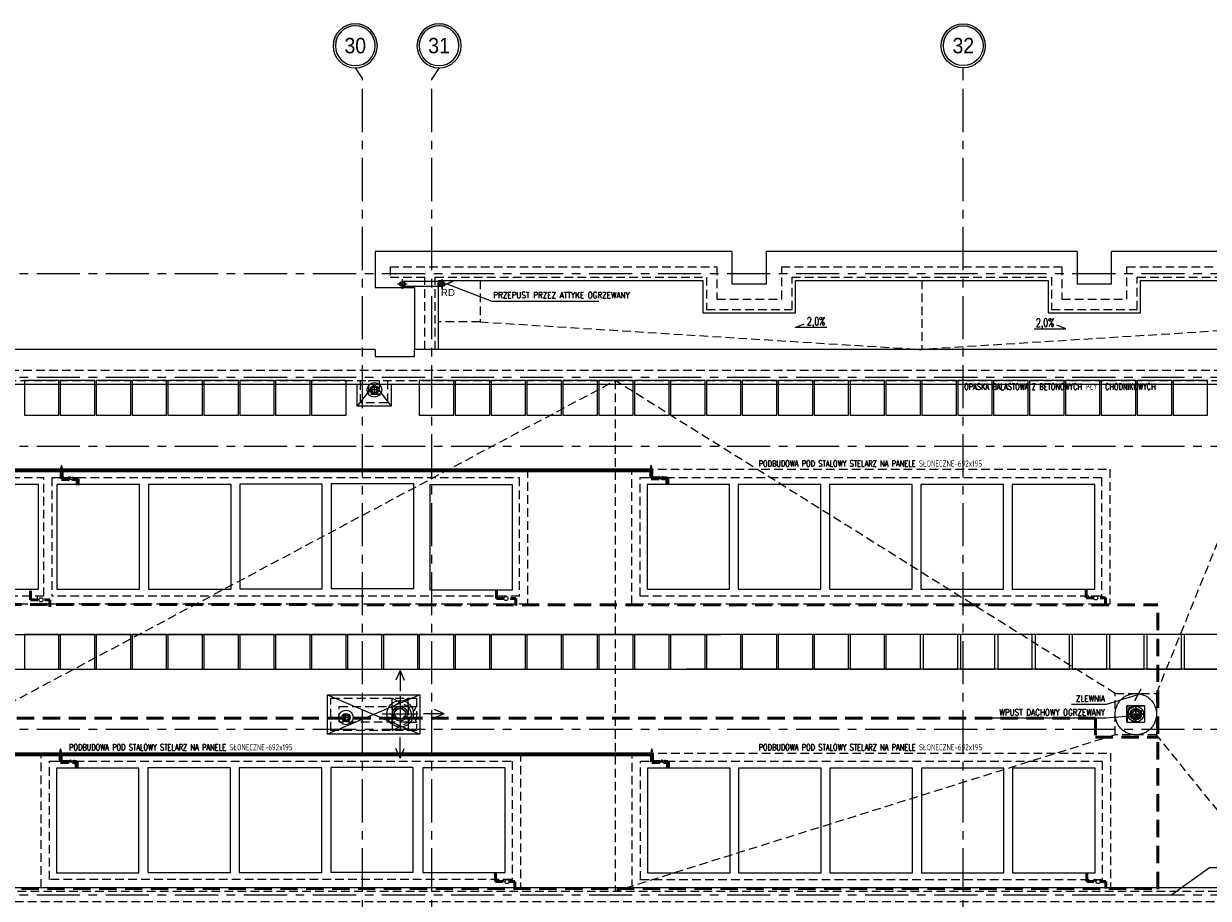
# Model space of a CAD drawing. Extents: x 41755 to 123924, y -112333 to 86187.
# Tile 43 of 256: x 109090 to 110806, y -97251 to -95984. Entities that reach past the tile are written whole.
import ezdxf
from ezdxf.enums import TextEntityAlignment as Align

# ---------------------------------------------------------------- set-up
doc = ezdxf.new("R2010")
doc.units = 0
doc.header["$LTSCALE"] = 50
for name, pattern in [('00-inst$0$DASHDOT', [1, 0.5, -0.25, 0, -0.25]), ('ACAD_ISO02W100', [15, 12, -3]), ('ACAD_ISO10W100', [18.5, 12, -3, 0.5, -3]), ('CENTER', [2, 1.25, -0.25, 0.25, -0.25]), ('DASHDOT2', [12.7, 6.35, -3.175, 0, -3.175]), ('DASHED', [0.75, 0.5, -0.25])]:
    doc.linetypes.add(name, pattern=pattern)
doc.layers.get('0').update_dxf_attribs({"color": 101, "linetype": 'CONTINUOUS'})
for name, color, linetype, lineweight in [('2DH_PLS_glp', 202, 'DASHED', 50), ('2DH_PLS_glz', 86, 'CONTINUOUS', 70), ('2DH_SYM', 41, 'CONTINUOUS', 18)]:
    doc.layers.add(name, color=color, linetype=linetype, lineweight=lineweight)
for name, color, linetype in [('FLUID-W10', 7, 'CONTINUOUS'), ('Ins-kan', 54, 'CONTINUOUS'), ('Ins-went', 141, 'CONTINUOUS'), ('Ins-wod', 4, 'CONTINUOUS'), ('KOLEKTORY_BMK_SOLAR_2_51', 1, 'CONTINUOUS'), ('Opis-spadki', 61, 'CONTINUOUS'), ('Os-osie glowne', 1, 'CENTER'), ('Os-osie-opis', 16, 'CONTINUOUS'), ('Pzt-chodniki-hatch', 252, 'CONTINUOUS'), ('Sch-opis', 51, 'CONTINUOUS'), ('W-idok', 8, 'CONTINUOUS'), ('W-izol-w', 144, 'CONTINUOUS'), ('W-otwor-strop', 1, 'CONTINUOUS'), ('W-widok-spadki', 61, 'CONTINUOUS')]:
    doc.layers.add(name, color=color, linetype=linetype)
doc.styles.add('CP_ATTR', font='ROMANS.SHX')
doc.styles.add('dwg_opis duży', font='ARIAL.TTF', dxfattribs={"width": 0.9})
doc.styles.add('ROMANS', font='romans', dxfattribs={"width": 0.85})
doc.styles.add('TYTUL2', font='ARIAL.TTF')
doc.dimstyles.new('CHMIELNA', dxfattribs={"dimscale": 3.5, "dimtxt": 4, "dimasz": 1.5, "dimexe": 3, "dimexo": 0, "dimgap": 1, "dimtad": 1, "dimdec": 1, "dimrnd": 0.5, "dimzin": 12, "dimdsep": 46, "dimtxsty": 'ROMANS', "dimblk": 'DIMTICK', "dimcen": 0.09, "dimse1": 1, "dimse2": 1, "dimclrd": 143, "dimclrt": 53, "dimadec": 0, "dimazin": 0, "dimtfac": 1, "dimtdec": 1, "dimtix": 1, "dimtmove": 2, "dimatfit": 2, "dimldrblk": 'ARCHTICK', "dimfxl": 0, "dimtolj": 1, "dimtzin": 0, "dimarcsym": 0})

# ---------------------------------------------------------------- blocks, each defined once
blk = doc.blocks.new('_gkjgskfjgkdfh')
at = {"linetype": 'DASHDOT2', "ltscale": 0.5}
for points in [[(-7, 0), (7, 0)], [(0, -7), (0, 7)], [(0, 0), (0, -7)]]:
    blk.add_lwpolyline(points, dxfattribs=at)
at = {"ltscale": 2}
for radius in [3.75, 3.25]:
    blk.add_circle((0, 0), radius, dxfattribs=at)
blk = doc.blocks.new('SPADKI')
at = {"ltscale": 25}
blk.add_lwpolyline([(0, 0), (0, -70), (-8, -50), (-8, -50)], dxfattribs=at)
at = {"ltscale": 25, "style": 'ROMANS', "width": 0.7}
blk.add_attdef('SP%', text='', height=18, rotation=90, dxfattribs=at).set_placement((-4.9, -24), align=Align.CENTER)
blk = doc.blocks.new('_opis_osi_liczbowy')
blk.add_hatch(color=256).paths.add_polyline_path([(32, 32), (32, 28.8, -1), (32, -28.8), (32, -32, 1)])
for radius in [32, 28.8]:
    blk.add_circle((32, 0), radius)
at = {"style": 'dwg_opis duży', "width": 0.9}
blk.add_attdef('AXNAMEH', text='', height=22.4, rotation=90, dxfattribs=at).set_placement((32, 0), align=Align.MIDDLE_CENTER)
blk = doc.blocks.new('DIMTICK')
for p, q in [((-1, 0), (1, 0)), ((0, 1), (0, -1))]:
    blk.add_line(p, q)
at = {"const_width": 0.141}
blk.add_lwpolyline([(0.71, 0.71), (-0.71, -0.71)], dxfattribs=at)
blk = doc.blocks.new('CPHS_858')
for p, q in [((0, 0.75), (-0.15, 0.35)), ((-0.15, 0.35), (0.15, 0.35)), ((0.15, 0.35), (0, 0.75)), ((0, 0), (0, 0.35))]:
    blk.add_line(p, q)
blk.add_solid([(-0.15, 0.35), (0, 0.75), (0.15, 0.35)])
at = {"linetype": 'ByBlock', "style": 'CP_ATTR', "flags": 9}
for tag in ['OTHER', 'WEIGHT', 'VOLTAGE', 'POWER', 'FLOW', 'TEMPERATURE', 'PN', 'DN', 'CHARACTER', 'ORDER-NO', 'PRODUCT-TYPE', 'ARTICLE', 'PRODUCER', 'NUMBER', 'GROUP', 'NAME']:
    blk.add_attdef(tag, text='', height=0.00005, dxfattribs=at).set_placement((-0.09, -0.02), align=Align.MIDDLE_LEFT)
blk = doc.blocks.new('CPHS_873')
for p, q in [((0, 0.3), (0, 0.5)), ((0, 0.5), (0.4, 0.5))]:
    blk.add_line(p, q)
blk.add_circle((0, 0), 0.3)
at = {"linetype": 'ByBlock', "style": 'CP_ATTR', "flags": 9}
for tag in ['OTHER', 'WEIGHT', 'VOLTAGE', 'POWER', 'FLOW', 'TEMPERATURE', 'PN', 'DN', 'CHARACTER', 'ORDER-NO', 'PRODUCT-TYPE', 'ARTICLE', 'PRODUCER', 'NUMBER', 'GROUP', 'NAME']:
    blk.add_attdef(tag, text='', height=0.00005, dxfattribs=at).set_placement((-0.09, -0.02), align=Align.MIDDLE_LEFT)
blk = doc.blocks.new('CPHS_009')
for p, q in [((-0.5, 0.25), (0.5, -0.25)), ((0.5, 0.25), (-0.5, -0.25)), ((-0.5, -0.25), (-0.5, 0.25)), ((-0.2, 0.1), (0, 0.3)), ((0, 0.3), (0.2, 0.1)), ((0.5, -0.25), (0.5, 0.25))]:
    blk.add_line(p, q)
at = {"linetype": 'ByBlock', "style": 'CP_ATTR', "flags": 9}
for tag in ['NAME', 'GROUP', 'NUMBER', 'PRODUCER', 'ARTICLE', 'PRODUCT-TYPE', 'ORDER-NO', 'CHARACTER', 'DN', 'PN', 'TEMPERATURE', 'FLOW', 'POWER', 'VOLTAGE', 'WEIGHT', 'OTHER']:
    blk.add_attdef(tag, text='', height=0.00005, dxfattribs=at).set_placement((-0.09, -0.02), align=Align.MIDDLE_LEFT)
blk = doc.blocks.new('_kgjdskfgjkfh')
at = {"linetype": 'ACAD_ISO10W100'}
for p, q in [((10, 0), (-10, 0)), ((0, 10), (0, -10))]:
    blk.add_line(p, q, dxfattribs=at)
at = {"linetype": 'Continuous', "ltscale": 7}
for p, q in [((-8, 0), (-5, 0)), ((-7.6, 2.5), (-4.8, 1.5)), ((-6.5, 4.7), (-4, 2.9)), ((-4.7, 6.5), (-2.9, 4)), ((-2.5, 7.6), (-1.5, 4.8)), ((0, 8), (0, 5)), ((2.5, 7.6), (1.5, 4.8)), ((4.7, 6.5), (2.9, 4)), ((6.5, 4.7), (4, 2.9)), ((7.6, 2.5), (4.8, 1.5)), ((8, 0), (5, 0)), ((-7.6, -2.5), (-4.8, -1.5)), ((-6.5, -4.7), (-4, -2.9)), ((-4.7, -6.5), (-2.9, -4)), ((-2.5, -7.6), (-1.5, -4.8)), ((0, -8), (0, -5)), ((2.5, -7.6), (1.5, -4.8)), ((4.7, -6.5), (2.9, -4)), ((6.5, -4.7), (4, -2.9)), ((7.6, -2.5), (4.8, -1.5))]:
    blk.add_line(p, q, dxfattribs=at)
at = {"linetype": 'ACAD_ISO02W100'}
blk.add_circle((0, 0), 30, dxfattribs=at)
at = {"linetype": 'Continuous', "ltscale": 7}
for radius in [8, 5]:
    blk.add_circle((0, 0), radius, dxfattribs=at)
blk = doc.blocks.new('_kdjkgjksjhgkfhh')
for p, q in [((-11.2, 0), (11.2, 0)), ((0, 11.2), (0, -11.2))]:
    blk.add_line(p, q)
for radius in [11.3, 8.25]:
    blk.add_circle((0, 0), radius)
blk = doc.blocks.new('*U2906')
at = {"color": 0, "linetype": 'ByBlock', "lineweight": -2, "ltscale": 2}
blk.add_circle((0, 0), 80, dxfattribs=at)
at = {"color": 4, "linetype": 'DASHED', "ltscale": 2}
blk.add_ellipse((0, 0), major_axis=(0, 80), ratio=0.75, start_param=0, end_param=3.141593, dxfattribs=at)
blk = doc.blocks.new('_STRZAŁKA_WENT')
for q in [(-6, -14), (0, -30.2), (6, -14)]:
    blk.add_line((0, 0), q)

msp = doc.modelspace()

# ---------------------------------------------------------------- hatches: boundary and pattern name
at = {"layer": 'W-otwor-strop'}
for points in [[(109646.966, -96972.971), (109623.966, -96972.971), (109623.966, -96995.824), (109627.966, -96976.971)], [(110713.966, -96971.824), (110690.966, -96974.824), (110687.966, -96995.824), (110687.966, -96971.824)]]:
    msp.add_hatch(color=256, dxfattribs=at).paths.add_polyline_path(points)

# ---------------------------------------------------------------- linework, layer by layer
at = {"layer": '2DH_PLS_glp'}
for p, q in [((109099.888, -96805.346), (109099.888, -96813.426)), ((109099.888, -96806.539), (109099.888, -96818.426)), ((109775.014, -96803.398), (109775.014, -96811.478)), ((109775.014, -96804.591), (109775.014, -96816.478)), ((109775.014, -96816.478), (109785.373, -96816.478)), ((109795.373, -96816.478), (109802.876, -96816.478)), ((109802.876, -96816.478), (109802.876, -96826.425)), ((110629.106, -96802.555), (110629.106, -96810.636)), ((110629.106, -96803.748), (110629.106, -96815.636)), ((110629.106, -96815.636), (110639.465, -96815.636)), ((110649.465, -96815.636), (110656.968, -96815.636)), ((110656.968, -96815.636), (110656.968, -96825.582)), ((106999.388, -96825.165), (110733.028, -96825.582)), ((109099.888, -96818.426), (109110.247, -96818.426)), ((109120.247, -96818.426), (109127.75, -96818.426)), ((109127.75, -96818.426), (109127.75, -96828.373)), ((110733.028, -97237.371), (110733.028, -96825.582)), ((110642.637, -96989.681), (108374.344, -96989.681)), ((110642.637, -96989.681), (110642.637, -97017.169)), ((110642.637, -97017.169), (110733.028, -97017.169)), ((109773.549, -97213.501), (109773.549, -97221.581)), ((109773.549, -97214.694), (109773.549, -97226.581)), ((109773.549, -97226.581), (109783.908, -97226.581)), ((109793.908, -97226.581), (109801.411, -97226.581)), ((109801.411, -97226.581), (109801.411, -97236.528)), ((110629.788, -97213.501), (110629.788, -97221.581)), ((110629.788, -97214.694), (110629.788, -97226.581)), ((110629.788, -97226.581), (110640.147, -97226.581)), ((110650.147, -97226.581), (110657.65, -97226.581)), ((110657.65, -97226.581), (110657.65, -97236.528)), ((103199.28, -97236.528), (110733.028, -97236.528))]:
    msp.add_line(p, q, dxfattribs=at)
at = {"layer": '2DH_PLS_glz'}
for p, q in [((107570.903, -96630.133), (109999.013, -96630.684)), ((109144.922, -96631.527), (109144.922, -96643.008)), ((109144.922, -96643.008), (109156.476, -96643.008)), ((109162.476, -96643.008), (109168.137, -96643.008)), ((109168.137, -96643.008), (109168.137, -96652.237)), ((109999.013, -96630.684), (109999.013, -96642.165)), ((109999.013, -96642.165), (110010.568, -96642.165)), ((110016.568, -96642.165), (110022.228, -96642.165)), ((110022.228, -96642.165), (110022.228, -96651.394)), ((107570.903, -97041.922), (109999.696, -97041.922)), ((109143.457, -97041.63), (109143.457, -97053.111)), ((109143.457, -97053.111), (109155.011, -97053.111)), ((109161.011, -97053.111), (109166.671, -97053.111)), ((109166.671, -97053.111), (109166.671, -97062.34)), ((109999.696, -97041.63), (109999.696, -97053.111)), ((109999.696, -97053.111), (110011.251, -97053.111)), ((110017.251, -97053.111), (110022.911, -97053.111)), ((110022.911, -97053.111), (110022.911, -97062.34))]:
    msp.add_line(p, q, dxfattribs=at)
at = {"layer": 'Ins-kan', "ltscale": 0.5}
for p, q in [((109603.248, -96514.35), (109592.748, -96514.35)), ((109597.998, -96519.6), (109597.998, -96509.1))]:
    msp.add_line(p, q, dxfattribs=at)
at = {"layer": 'Ins-kan', "linetype": '00-inst$0$DASHDOT', "ltscale": 5}
for p, q in [((109556.713, -96994.115), (109556.713, -96983.615)), ((109561.963, -96988.865), (109551.463, -96988.865))]:
    msp.add_line(p, q, dxfattribs=at)
at = {"layer": 'Ins-kan', "ltscale": 0.5}
msp.add_circle((109597.998, -96514.35), 10.574, dxfattribs=at)
at = {"layer": 'Ins-kan'}
msp.add_circle((109556.713, -96988.865), 10.574, dxfattribs=at)
at = {"layer": 'Ins-kan', "ltscale": 0.5, "extrusion": (-7.24454e-71, 9.7811e-55, -1)}
msp.add_ellipse((109597.998, -96514.35), major_axis=(3.712, 3.712), ratio=1, start_param=3.92699082, end_param=10.21017612, dxfattribs=at)
at = {"layer": 'Ins-kan', "ltscale": 0.5, "extrusion": (2.17336e-70, 9.7811e-55, -1)}
msp.add_ellipse((109597.998, -96514.35), major_axis=(2.722, 2.722), ratio=1, start_param=3.92699082, end_param=10.21017612, dxfattribs=at)
at = {"layer": 'Ins-kan', "extrusion": (2.17336e-70, 9.7811e-55, -1)}
for major_axis in [(3.712, 3.712), (2.722, 2.722)]:
    msp.add_ellipse((109556.713, -96988.865), major_axis=major_axis, ratio=1, start_param=3.92699082, end_param=10.21017612, dxfattribs=at)
at = {"layer": 'Ins-went'}
for p, q in [((109635.128, -96957.857), (109635.128, -97005.824)), ((109609.454, -96983.531), (109660.801, -96983.531))]:
    msp.add_line(p, q, dxfattribs=at)
for centre, radius in [((109635.475, -96983.531), 19.183), ((109635.128, -96983.531), 10.56), ((109635.128, -96983.531), 8)]:
    msp.add_circle(centre, radius, dxfattribs=at)
at = {"layer": 'KOLEKTORY_BMK_SOLAR_2_51'}
for points in [[(109111.527, -96802.897), (109111.527, -96651.178), (108991.918, -96651.178), (108991.918, -96802.897)], [(109257.701, -96803.112), (109257.701, -96651.394), (109138.091, -96651.394), (109138.091, -96803.112)], [(109390.33, -96803.112), (109390.33, -96651.394), (109270.72, -96651.394), (109270.72, -96803.112)], [(109522.509, -96802.46), (109522.509, -96650.741), (109402.899, -96650.741), (109402.899, -96802.46)], [(109655.049, -96802.245), (109655.049, -96650.526), (109535.44, -96650.526), (109535.44, -96802.245)], [(109797.912, -96803.748), (109797.912, -96652.029), (109678.302, -96652.029), (109678.302, -96803.748)], [(110112.525, -96803.112), (110112.525, -96651.394), (109992.916, -96651.394), (109992.916, -96803.112)], [(110244.578, -96803.112), (110244.578, -96651.394), (110124.968, -96651.394), (110124.968, -96803.112)], [(110376.757, -96803.112), (110376.757, -96651.394), (110257.147, -96651.394), (110257.147, -96803.112)], [(110509.298, -96802.897), (110509.298, -96651.178), (110389.688, -96651.178), (110389.688, -96802.897)], [(110641.477, -96802.897), (110641.477, -96651.178), (110521.867, -96651.178), (110521.867, -96802.897)], [(109256.969, -97214.058), (109256.969, -97062.34), (109137.359, -97062.34), (109137.359, -97214.058)], [(109389.597, -97213.406), (109389.597, -97061.687), (109269.987, -97061.687), (109269.987, -97213.406)], [(109521.776, -97213.406), (109521.776, -97061.687), (109402.166, -97061.687), (109402.166, -97213.406)], [(109654.317, -97213.191), (109654.317, -97061.472), (109534.707, -97061.472), (109534.707, -97213.191)], [(109787.63, -97213.501), (109787.63, -97061.783), (109668.02, -97061.783), (109668.02, -97213.501)], [(110113.208, -97214.058), (110113.208, -97062.34), (109993.598, -97062.34), (109993.598, -97214.058)], [(110245.26, -97214.058), (110245.26, -97062.34), (110125.65, -97062.34), (110125.65, -97214.058)], [(110377.44, -97214.058), (110377.44, -97062.34), (110257.83, -97062.34), (110257.83, -97214.058)], [(110509.98, -97213.843), (110509.98, -97062.124), (110390.37, -97062.124), (110390.37, -97213.843)], [(110642.159, -97213.843), (110642.159, -97062.124), (110522.55, -97062.124), (110522.55, -97213.843)]]:
    msp.add_lwpolyline(points, close=True, dxfattribs=at)
at = {"layer": 'Os-osie glowne'}
for points in [[(109580.966, -102040.824), (109580.966, -96063.824)], [(109680.966, -102040.824), (109680.966, -96063.824)], [(110450.966, -102040.824), (110450.966, -96063.824)], [(99508.966, -96345.824), (111775.966, -96345.824)], [(99508.966, -96495.824), (111775.966, -96495.824)], [(99508.966, -96595.824), (111775.966, -96595.824)], [(99508.966, -97005.824), (111775.966, -97005.824)], [(99508.966, -97245.824), (111775.966, -97245.824)]]:
    msp.add_lwpolyline(points, dxfattribs=at)
at = {"layer": 'Os-osie-opis'}
for points in [[(109570.306, -96047.824), (109580.966, -96063.824)], [(109691.626, -96047.824), (109680.966, -96063.824)], [(110450.966, -96063.824), (110450.966, -96047.824)]]:
    msp.add_lwpolyline(points, dxfattribs=at)
at = {"layer": 'Pzt-chodniki-hatch'}
for points in [[(109090.966, -96500.824), (109090.966, -96550.824), (109140.966, -96550.824), (109140.966, -96500.824)], [(109142.966, -96500.824), (109142.966, -96550.824), (109192.966, -96550.824), (109192.966, -96500.824)], [(109194.966, -96500.824), (109194.966, -96550.824), (109244.966, -96550.824), (109244.966, -96500.824)], [(109246.966, -96500.824), (109246.966, -96550.824), (109296.966, -96550.824), (109296.966, -96500.824)], [(109298.966, -96500.824), (109298.966, -96550.824), (109348.966, -96550.824), (109348.966, -96500.824)], [(109350.966, -96500.824), (109350.966, -96550.824), (109400.966, -96550.824), (109400.966, -96500.824)], [(109402.966, -96500.824), (109402.966, -96550.824), (109452.966, -96550.824), (109452.966, -96500.824)], [(109454.966, -96500.824), (109454.966, -96550.824), (109504.966, -96550.824), (109504.966, -96500.824)], [(109506.966, -96500.824), (109506.966, -96550.824), (109556.966, -96550.824), (109556.966, -96500.824)], [(109662.966, -96500.824), (109662.966, -96550.824), (109712.966, -96550.824), (109712.966, -96500.824)], [(109714.966, -96500.824), (109714.966, -96550.824), (109764.966, -96550.824), (109764.966, -96500.824)], [(109766.966, -96500.824), (109766.966, -96550.824), (109816.966, -96550.824), (109816.966, -96500.824)], [(109818.966, -96500.824), (109818.966, -96550.824), (109868.966, -96550.824), (109868.966, -96500.824)], [(109870.966, -96500.824), (109870.966, -96550.824), (109920.966, -96550.824), (109920.966, -96500.824)], [(109922.966, -96500.824), (109922.966, -96550.824), (109972.966, -96550.824), (109972.966, -96500.824)], [(109974.966, -96500.824), (109974.966, -96550.824), (110024.966, -96550.824), (110024.966, -96500.824)], [(110026.966, -96500.824), (110026.966, -96550.824), (110076.966, -96550.824), (110076.966, -96500.824)], [(110078.966, -96500.824), (110078.966, -96550.824), (110128.966, -96550.824), (110128.966, -96500.824)], [(110130.966, -96500.824), (110130.966, -96550.824), (110180.966, -96550.824), (110180.966, -96500.824)], [(110182.966, -96500.824), (110182.966, -96550.824), (110232.966, -96550.824), (110232.966, -96500.824)], [(110234.966, -96500.824), (110234.966, -96550.824), (110284.966, -96550.824), (110284.966, -96500.824)], [(110286.966, -96500.824), (110286.966, -96550.824), (110336.966, -96550.824), (110336.966, -96500.824)], [(110338.966, -96500.824), (110338.966, -96550.824), (110388.966, -96550.824), (110388.966, -96500.824)], [(110390.966, -96500.824), (110390.966, -96550.824), (110440.966, -96550.824), (110440.966, -96500.824)], [(110442.966, -96500.824), (110442.966, -96550.824), (110492.966, -96550.824), (110492.966, -96500.824)], [(110494.966, -96500.824), (110494.966, -96550.824), (110544.966, -96550.824), (110544.966, -96500.824)], [(110546.966, -96500.824), (110546.966, -96550.824), (110596.966, -96550.824), (110596.966, -96500.824)], [(110598.966, -96500.824), (110598.966, -96550.824), (110648.966, -96550.824), (110648.966, -96500.824)], [(110650.966, -96500.824), (110650.966, -96550.824), (110700.966, -96550.824), (110700.966, -96500.824)], [(110702.966, -96500.824), (110702.966, -96550.824), (110752.966, -96550.824), (110752.966, -96500.824)], [(110754.966, -96500.824), (110754.966, -96550.824), (110804.966, -96550.824), (110804.966, -96500.824)], [(109090.966, -96868.824), (109090.966, -96918.824), (109140.966, -96918.824), (109140.966, -96868.824)], [(109142.966, -96868.824), (109142.966, -96918.824), (109192.966, -96918.824), (109192.966, -96868.824)], [(109194.966, -96868.824), (109194.966, -96918.824), (109244.966, -96918.824), (109244.966, -96868.824)], [(109246.966, -96868.824), (109246.966, -96918.824), (109296.966, -96918.824), (109296.966, -96868.824)], [(109298.966, -96868.824), (109298.966, -96918.824), (109348.966, -96918.824), (109348.966, -96868.824)], [(109350.966, -96868.824), (109350.966, -96918.824), (109400.966, -96918.824), (109400.966, -96868.824)], [(109402.966, -96868.824), (109402.966, -96918.824), (109452.966, -96918.824), (109452.966, -96868.824)], [(109454.966, -96868.824), (109454.966, -96918.824), (109504.966, -96918.824), (109504.966, -96868.824)], [(109506.966, -96868.824), (109506.966, -96918.824), (109556.966, -96918.824), (109556.966, -96868.824)], [(109558.966, -96868.824), (109558.966, -96918.824), (109608.966, -96918.824), (109608.966, -96868.824)], [(109610.966, -96868.824), (109610.966, -96918.824), (109660.966, -96918.824), (109660.966, -96868.824)], [(109662.966, -96868.824), (109662.966, -96918.824), (109712.966, -96918.824), (109712.966, -96868.824)], [(109714.966, -96868.824), (109714.966, -96918.824), (109764.966, -96918.824), (109764.966, -96868.824)], [(109766.966, -96868.824), (109766.966, -96918.824), (109816.966, -96918.824), (109816.966, -96868.824)], [(109818.966, -96868.824), (109818.966, -96918.824), (109868.966, -96918.824), (109868.966, -96868.824)], [(109870.966, -96868.824), (109870.966, -96918.824), (109920.966, -96918.824), (109920.966, -96868.824)], [(109922.966, -96868.824), (109922.966, -96918.824), (109972.966, -96918.824), (109972.966, -96868.824)], [(109974.966, -96868.824), (109974.966, -96918.824), (110024.966, -96918.824), (110024.966, -96868.824)], [(110026.966, -96868.824), (110026.966, -96918.824), (110076.966, -96918.824), (110076.966, -96868.824)], [(110078.966, -96868.824), (110078.966, -96918.824), (110128.966, -96918.824), (110128.966, -96868.824)], [(110130.966, -96868.824), (110130.966, -96918.824), (110180.966, -96918.824), (110180.966, -96868.824)], [(110182.966, -96868.824), (110182.966, -96918.824), (110232.966, -96918.824), (110232.966, -96868.824)], [(110234.966, -96868.824), (110234.966, -96918.824), (110284.966, -96918.824), (110284.966, -96868.824)], [(110286.966, -96868.824), (110286.966, -96918.824), (110336.966, -96918.824), (110336.966, -96868.824)], [(110338.966, -96868.824), (110338.966, -96918.824), (110388.966, -96918.824), (110388.966, -96868.824)], [(110392.966, -96868.824), (110392.966, -96918.824), (110442.966, -96918.824), (110442.966, -96868.824)], [(110446.966, -96868.824), (110446.966, -96918.824), (110496.966, -96918.824), (110496.966, -96868.824)], [(110500.966, -96868.824), (110500.966, -96918.824), (110550.966, -96918.824), (110550.966, -96868.824)], [(110554.966, -96868.824), (110554.966, -96918.824), (110604.966, -96918.824), (110604.966, -96868.824)], [(110608.966, -96868.824), (110608.966, -96918.824), (110658.966, -96918.824), (110658.966, -96868.824)], [(110662.966, -96868.824), (110662.966, -96918.824), (110712.966, -96918.824), (110712.966, -96868.824)], [(110716.966, -96868.824), (110716.966, -96918.824), (110766.966, -96918.824), (110766.966, -96868.824)], [(110770.966, -96868.824), (110770.966, -96918.824), (110820.966, -96918.824), (110820.966, -96868.824)]]:
    msp.add_lwpolyline(points, close=True, dxfattribs=at)
at = {"layer": 'Sch-opis'}
msp.add_lwpolyline([(111032.806, -97206.748), (110807.529, -97206.748), (110752.984, -97245.824)], dxfattribs=at)
at = {"layer": 'W-idok', "linetype": 'DASHED', "ltscale": 0.5}
for p, q in [((109620.966, -96335.824), (110093.966, -96335.824)), ((110187.966, -96335.824), (110593.966, -96335.824)), ((110687.966, -96335.824), (111160.966, -96335.824)), ((109620.966, -96350.824), (109670.966, -96350.824)), ((109670.966, -96455.824), (109670.966, -96350.824)), ((109685.966, -96455.824), (109685.966, -96350.824)), ((109685.966, -96350.824), (110078.966, -96350.824)), ((110202.966, -96350.824), (110578.966, -96350.824)), ((110702.966, -96350.824), (111095.966, -96350.824)), ((108440.966, -96629.394), (109133.527, -96629.394)), ((108452.966, -96641.394), (109119.091, -96641.394)), ((109116.091, -96629.394), (109819.912, -96629.394)), ((109119.091, -96812.897), (109119.091, -96641.394)), ((109130.527, -96641.394), (109130.527, -96812.897)), ((109130.527, -96641.394), (109807.912, -96641.394)), ((109807.912, -96641.394), (109807.912, -96813.748)), ((109819.912, -96629.394), (109819.912, -96825.748)), ((109119.091, -96812.897), (108452.966, -96812.897)), ((109807.912, -96812.897), (109130.527, -96812.897)), ((109133.527, -96824.897), (108440.966, -96824.897)), ((109819.912, -96824.897), (109116.091, -96824.897))]:
    msp.add_line(p, q, dxfattribs=at)
for points in [[(109620.966, -96335.824), (109620.966, -96350.824)], [(110093.966, -96335.824), (110093.966, -96382.824), (110187.966, -96382.824), (110187.966, -96335.824)], [(110593.966, -96335.824), (110593.966, -96382.824), (110687.966, -96382.824), (110687.966, -96335.824)], [(110078.966, -96350.824), (110078.966, -96397.824), (110202.966, -96397.824), (110202.966, -96350.824)], [(110578.966, -96350.824), (110578.966, -96397.824), (110702.966, -96397.824), (110702.966, -96350.824)], [(102443.466, -96585.824), (102582.966, -96585.824), (102582.966, -96485.824), (111545.966, -96485.824), (111545.966, -97255.824), (102443.466, -97255.824)], [(102443.466, -96600.824), (102597.966, -96600.824), (102597.966, -96500.824), (111530.966, -96500.824), (111530.966, -97240.824), (102443.466, -97240.824)], [(109617.093, -96500.824), (109617.093, -96532.824), (109578.093, -96532.824), (109578.093, -96500.824)], [(109623.904, -96972.971), (109646.988, -96960.971)], [(109623.966, -96972.971), (109623.966, -96960.971)], [(109623.966, -96960.971), (109646.966, -96972.971)], [(109646.988, -96972.971), (109646.988, -96960.971)], [(109646.988, -96972.971), (109658.988, -96972.971)], [(109646.988, -96972.971), (109658.988, -96995.802)], [(109646.988, -96995.802), (109658.988, -96972.971)], [(109623.904, -96995.802), (109623.904, -97007.802)], [(109623.904, -97007.802), (109646.966, -96995.802)], [(109623.966, -96995.824), (109646.966, -97007.802)], [(109646.966, -96995.802), (109658.988, -96995.802)], [(109646.966, -96995.802), (109646.966, -97007.802)]]:
    msp.add_lwpolyline(points, dxfattribs=at)
at = {"layer": 'W-idok'}
for points in [[(109695.944, -96357.073), (109638.466, -96357.073)], [(109695.944, -96364.573), (109638.466, -96364.573)], [(108412.966, -96868.824), (110099.684, -96868.824)], [(111091.966, -96868.824), (110099.684, -96868.824)], [(108362.966, -96918.824), (110049.684, -96918.824)], [(111041.966, -96918.824), (110049.684, -96918.824)]]:
    msp.add_lwpolyline(points, dxfattribs=at)
at = {"layer": 'W-idok', "linetype": 'DASHED', "ltscale": 0.5}
for points in [[(109590.093, -96500.824), (109605.093, -96500.824), (109605.093, -96520.824), (109590.093, -96520.824)], [(110663.477, -96824.897), (109970.916, -96824.897), (109970.916, -96629.394), (110663.477, -96629.394)], [(110651.477, -96812.897), (109982.916, -96812.897), (109982.916, -96641.394), (110651.477, -96641.394)], [(109534.988, -96960.971), (109658.988, -96960.971), (109658.988, -97007.802), (109534.988, -97007.802)], [(109546.988, -96972.971), (109646.988, -96972.971), (109646.988, -96995.802), (109546.988, -96995.802)], [(109115.359, -97040.34), (109809.63, -97040.34), (109809.63, -97235.501), (109115.359, -97235.501)], [(109127.359, -97052.34), (109797.63, -97052.34), (109797.63, -97223.501), (109127.359, -97223.501)], [(109971.598, -97040.34), (110664.159, -97040.34), (110664.159, -97235.843), (109971.598, -97235.843)], [(109983.598, -97052.34), (110652.159, -97052.34), (110652.159, -97223.843), (109983.598, -97223.843)]]:
    msp.add_lwpolyline(points, close=True, dxfattribs=at)
at = {"layer": 'W-izol-w', "linetype": 'Continuous'}
for p, q in [((109598.966, -96455.824), (108312.966, -96455.824)), ((111575.966, -96455.824), (109655.966, -96455.824))]:
    msp.add_line(p, q, dxfattribs=at)
for points in [[(110115.966, -96313.824), (109598.966, -96313.824), (109598.966, -96365.824), (109598.966, -96365.824), (109598.966, -96365.824), (109655.966, -96365.824), (109655.966, -96455.824)], [(110115.966, -96313.824), (110115.966, -96360.824), (110165.966, -96360.824), (110165.966, -96313.824)], [(110615.966, -96313.824), (110165.966, -96313.824)], [(110615.966, -96313.824), (110615.966, -96360.824), (110665.966, -96360.824), (110665.966, -96313.824)], [(111125.966, -96455.824), (111125.966, -96365.824), (111125.966, -96365.824), (111125.966, -96365.824), (111182.966, -96365.824), (111182.966, -96313.824), (110665.966, -96313.824)], [(109690.966, -96455.824), (109690.966, -96355.824), (110073.966, -96355.824)], [(110073.966, -96355.824), (110073.966, -96402.824), (110207.966, -96402.824), (110207.966, -96355.824)], [(110207.966, -96355.824), (110573.966, -96355.824)], [(110573.966, -96355.824), (110573.966, -96402.824), (110707.966, -96402.824), (110707.966, -96355.824)], [(110707.966, -96355.824), (111090.966, -96355.824), (111090.966, -96455.824)], [(109598.966, -96455.824), (109598.966, -96465.824), (109655.966, -96465.824), (109655.966, -96455.824)], [(102443.466, -96605.824), (102602.966, -96605.824), (102602.966, -96505.824), (111525.966, -96505.824), (111525.966, -97235.824), (102443.466, -97235.824)], [(109622.093, -96505.824), (109622.093, -96537.824), (109573.093, -96537.824), (109573.093, -96505.824)], [(109597.593, -96505.824), (109573.093, -96537.824)], [(109597.593, -96505.824), (109622.093, -96537.824)], [(109529.988, -96955.971), (109663.988, -97012.802)], [(109663.988, -96955.971), (109529.988, -97012.802)]]:
    msp.add_lwpolyline(points, dxfattribs=at)
msp.add_lwpolyline([(109529.988, -96955.971), (109663.988, -96955.971), (109663.988, -97012.802), (109529.988, -97012.802)], close=True, dxfattribs=at)
at = {"layer": 'W-otwor-strop', "linetype": 'DASHED', "ltscale": 0.5}
msp.add_lwpolyline([(109623.966, -96972.971), (109646.966, -96972.971), (109646.966, -96995.802), (109623.966, -96995.824)], close=True, dxfattribs=at)
msp.add_lwpolyline([(109646.966, -96972.971), (109623.966, -96972.971), (109623.966, -96995.824), (109627.966, -96976.971), (109646.966, -96972.971)], dxfattribs=at)
at = {"layer": 'W-otwor-strop'}
for points in [[(110687.966, -96971.824), (110687.966, -96995.824), (110713.966, -96995.824), (110713.966, -96971.824)], [(110713.966, -96971.824), (110690.966, -96974.824), (110687.966, -96995.824), (110687.966, -96971.824)]]:
    msp.add_lwpolyline(points, close=True, dxfattribs=at)
at = {"layer": 'W-otwor-strop', "ltscale": 0.5}
for centre in [(109597.998, -96514.35), (109597.998, -96514.35), (109556.713, -96988.999)]:
    msp.add_circle(centre, 6, dxfattribs=at)
at = {"layer": 'W-widok-spadki', "linetype": 'DASHED', "ltscale": 0.5}
for points in [[(109690.966, -96355.824), (109750.966, -96355.824), (109750.966, -96415.824), (109690.966, -96415.824)], [(110670.963, -96954.044), (110730.963, -96954.044), (110730.963, -97014.044), (110670.963, -97014.044)]]:
    msp.add_lwpolyline(points, close=True, dxfattribs=at)
for points in [[(110390.966, -96355.824), (110390.966, -96455.824)], [(109750.966, -96415.824), (110390.966, -96455.824)], [(111030.966, -96415.824), (110390.966, -96455.824)], [(108670.966, -97180.824), (109946.966, -96500.824)], [(109946.966, -96500.824), (109946.966, -97240.824)], [(110670.963, -96954.165), (109946.966, -96500.824)], [(110730.963, -96954.044), (110914.59, -96500.824), (111095.216, -96773.074)], [(111095.216, -96833.074), (110914.59, -97240.824), (110730.963, -97014.044)], [(110670.963, -97014.044), (109946.966, -97240.824)]]:
    msp.add_lwpolyline(points, dxfattribs=at)

# ---------------------------------------------------------------- block references
at = {"layer": '2DH_SYM', "xscale": 10, "yscale": 10, "zscale": 10}
for name, p in [('CPHS_858', (109144.922, -96631.527)), ('CPHS_858', (109999.013, -96630.684)), ('CPHS_009', (109156.476, -96643.008)), ('CPHS_009', (110010.568, -96642.165)), ('CPHS_858', (109143.457, -97041.63)), ('CPHS_858', (109999.696, -97041.63)), ('CPHS_009', (109158.011, -97053.111)), ('CPHS_009', (110014.251, -97053.111))]:
    msp.add_blockref(name, p, dxfattribs=at)
at = {"layer": '2DH_SYM', "xscale": 10, "yscale": 10, "zscale": 10, "rotation": 89.99999999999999}
for p in [(109114.971, -96818.335), (109788.658, -96816.482), (110642.749, -96815.639), (109790.192, -97226.585), (110646.432, -97226.585)]:
    msp.add_blockref('CPHS_873', p, dxfattribs=at)
at = {"layer": 'FLUID-W10', "color": 1, "linetype": 'Continuous', "xscale": 0.1000000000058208, "yscale": 0.1000000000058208, "zscale": 0.1, "rotation": 89.99999999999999}
msp.add_blockref('*U2906', (109635.128, -96983.724), dxfattribs=at)
at = {"layer": 'Ins-went', "xscale": -1}
msp.add_blockref('_STRZAŁKA_WENT', (109635.128, -96920.733), dxfattribs=at)
at = {"layer": 'Ins-went', "xscale": -1, "rotation": 270}
msp.add_blockref('_STRZAŁKA_WENT', (109699.226, -96983.531), dxfattribs=at)
at = {"layer": 'Ins-went', "rotation": 180}
msp.add_blockref('_STRZAŁKA_WENT', (109635.128, -97048.04), dxfattribs=at)
at = {"layer": 'Ins-wod'}
for name, p in [('_gkjgskfjgkdfh', (109695.944, -96360.824)), ('_kdjkgjksjhgkfhh', (110700.963, -96984.044))]:
    msp.add_blockref(name, p, dxfattribs=at)
at = {"layer": 'Ins-wod', "rotation": 270}
msp.add_blockref('_kgjdskfgjkfh', (110700.963, -96984.044), dxfattribs=at)
at = {"layer": 'Opis-spadki', "xscale": 0.6604040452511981, "yscale": 0.6604040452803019, "zscale": 0.6604040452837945, "rotation": 270}
msp.add_blockref('SPADKI', (110253.516, -96424.021), dxfattribs=at).add_auto_attribs({'SP%': '2,0%'})
at = {"layer": 'Opis-spadki'}
ref = msp.add_blockref('SPADKI', (110553.483, -96425.97), dxfattribs=dict(at, xscale=-0.6604040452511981, yscale=0.6604040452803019, zscale=0.6604040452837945, rotation=89.99999999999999))
ref.add_attrib('SP%', '2,0%', dxfattribs={"layer": '0', "ltscale": 25, "height": 11.8873, "style": 'ROMANS', "width": 0.7}).set_placement((110569.364, -96422.736), align=Align.CENTER)
at = {"layer": 'Os-osie-opis'}
ref = msp.add_blockref('_opis_osi_liczbowy', (109570.306, -96047.824), dxfattribs=dict(at, xscale=-1, rotation=270))
ref.add_attrib('AXNAMEH', '30', dxfattribs={"layer": '0', "height": 22.4, "style": 'dwg_opis duży', "width": 0.9}).set_placement((109570.306, -96015.534), align=Align.MIDDLE_CENTER)
ref = msp.add_blockref('_opis_osi_liczbowy', (109691.626, -96047.824), dxfattribs=dict(at, xscale=-1, rotation=270))
ref.add_attrib('AXNAMEH', '31', dxfattribs={"layer": '0', "height": 22.4, "style": 'dwg_opis duży', "width": 0.9}).set_placement((109691.626, -96015.534), align=Align.MIDDLE_CENTER)
ref = msp.add_blockref('_opis_osi_liczbowy', (110450.966, -96047.824), dxfattribs=dict(at, rotation=89.99999999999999))
ref.add_attrib('AXNAMEH', '32', dxfattribs={"layer": '0', "height": 22.4, "style": 'dwg_opis duży', "width": 0.9}).set_placement((110451.076, -96015.534), align=Align.MIDDLE_CENTER)
at = {"layer": 'W-idok'}
msp.add_blockref('_gkjgskfjgkdfh', (109638.466, -96360.824), dxfattribs=at)

# ---------------------------------------------------------------- texts
at = {"layer": 'Ins-wod', "insert": (109694.145, -96368.092), "char_height": 10.2123, "width": 1336.21749, "attachment_point": 1, "style": 'TYTUL2'}
msp.add_mtext('RD', dxfattribs=at)
at = {"layer": 'Sch-opis', "style": 'ROMANS', "width": 0.7}
for s, p in [('OPASKA BALASTOWA Z BETONOWYCH PŁYT CHODNIKOWYCH', (110452.382, -96514.138)), ('PODBUDOWA POD STALOWY STELARZ NA PANELE SŁONECZNE-692x195', (110154.671, -96625.521)), ('PODBUDOWA POD STALOWY STELARZ NA PANELE SŁONECZNE-692x195', (109155.743, -97036.467)), ('PODBUDOWA POD STALOWY STELARZ NA PANELE SŁONECZNE-692x195', (110154.671, -97036.467))]:
    msp.add_text(s, height=9, dxfattribs=at).set_placement(p)
at = {"layer": 'Sch-opis', "char_height": 9, "width": 203.76147, "style": 'ROMANS'}
for s, insert, attachment_point in [('PRZEPUST PRZEZ ATTYKE OGRZEWANY', (109770.262, -96372.553), 1), ('ZLEWNIA', (110656.151, -96956.898), 3), ('WPUST DACHOWY OGRZEWANY', (110656.151, -96976.91), 3)]:
    msp.add_mtext(s, dxfattribs=dict(at, insert=insert, attachment_point=attachment_point))

# ---------------------------------------------------------------- leaders
at = {"layer": 'Sch-opis'}
for points in [[(109702.944, -96360.825), (109768.255, -96385.62), (109923.243, -96385.62)], [(110703.963, -96956.085), (110658.158, -96969.965), (110607.873, -96969.965)], [(110703.963, -96986.085), (110658.158, -96989.978), (110482.577, -96989.978)]]:
    msp.add_leader(points, dimstyle='CHMIELNA', override={"dimasz": 4, "dimgap": 1, "dimtad": 0}, dxfattribs=at)

doc.saveas('drawing.dxf')
